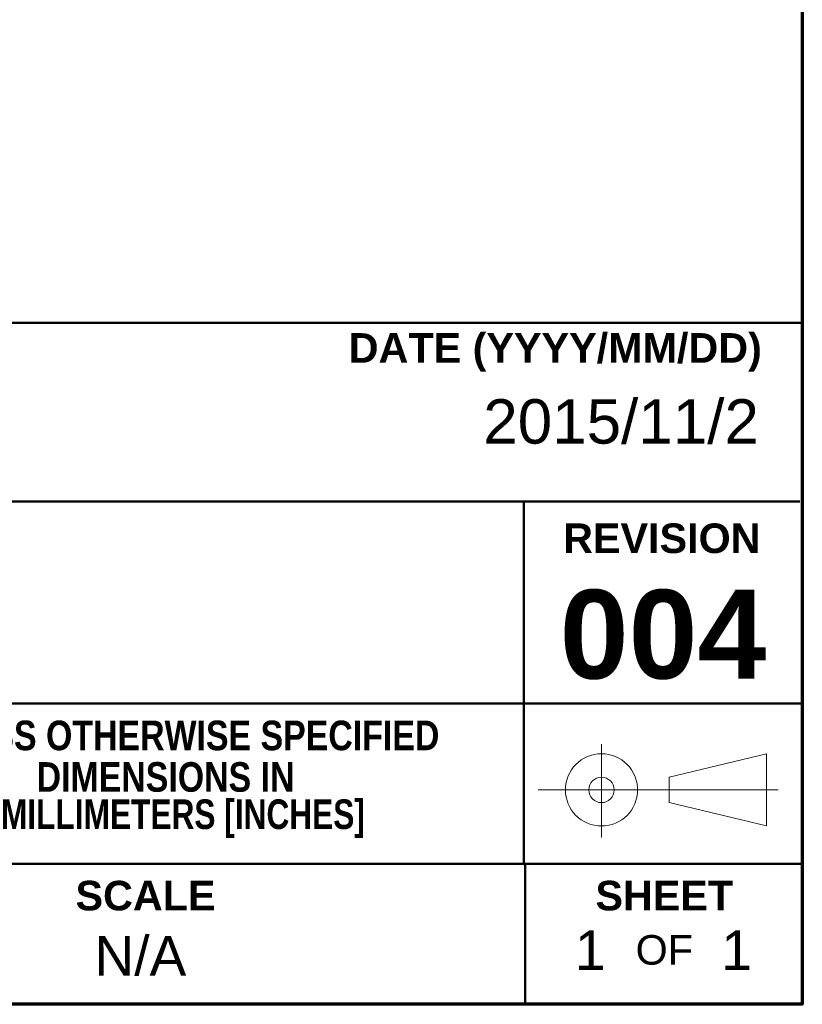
# Model space of a CAD drawing. Header units: inches. Extents: x 0.2 to 29.5, y 0.6 to 18.6.
# Tile 20 of 21: x 26.3 to 29.1, y 1.1 to 4.6. Entities that reach past the tile are written whole.
import ezdxf

# ---------------------------------------------------------------- set-up
doc = ezdxf.new("R2010")
doc.units = ezdxf.units.IN
doc.header["$LTSCALE"] = 1.75
doc.header["$MEASUREMENT"] = 0
doc.layers.add('Border (ANSI)', color=7, linetype='Continuous', lineweight=70)
doc.layers.add('Title (ANSI)', color=7, linetype='Continuous', lineweight=50)
doc.layers.add('FORMAT', color=5, linetype='Continuous', lineweight=25, true_color=0x0000ff)
doc.styles.add('Note Text (ANSI)', font='tahoma.ttf')
doc.styles.add('Text Style107', font='arialbd.ttf')
doc.styles.add('Text Style117', font='arialbd.ttf')
doc.styles.add('Text Style47', font='ARIALN.TTF')
doc.styles.add('Text Style50', font='arial.ttf')
doc.styles.add('Text Style55', font='arial.ttf')
doc.styles.add('Text Style59', font='arial.ttf')

# ---------------------------------------------------------------- blocks, each defined once
blk = doc.blocks.new('Borders Default Border')
at = {"layer": 'Border (ANSI)', "flags": 128}
blk.add_lwpolyline([(0.38, 0.62), (0.38, 10.38), (16.62, 10.38), (16.62, 0.62), (0.38, 0.62)], dxfattribs=at)
blk = doc.blocks.new('Title Blocks ICD TITLE BLOCK MM CUSTOMER')
at = {"layer": 'FORMAT', "color": 7, "linetype": 'Continuous', "lineweight": 5}
for p, q in [((10.854, 7.7199), (10.854, 7.5304)), ((10.991, 7.6528), (11.189, 7.7002)), ((11.189, 7.7002), (11.189, 7.5538)), ((10.991, 7.6528), (10.991, 7.6012)), ((11.2126, 7.627), (10.7256, 7.627)), ((10.991, 7.6012), (11.189, 7.5538))]:
    blk.add_line(p, q, dxfattribs=at)
for radius in [0.0732, 0.0258]:
    blk.add_circle((10.854, 7.627), radius, dxfattribs=at)
at = {"layer": 'Title (ANSI)'}
for p, q in [((3.2614, 8.5744), (11.2614, 8.5744)), ((11.2614, 8.5744), (11.2614, 7.4772)), ((3.2614, 8.212), (11.2564, 8.212)), ((10.6964, 8.2122), (10.6964, 7.4772)), ((7.2663, 7.8022), (11.2614, 7.8022)), ((9.2591, 7.4772), (11.2614, 7.4772)), ((10.6991, 7.4771), (10.6991, 7.1921)), ((11.2614, 7.1921), (3.2614, 7.1921))]:
    blk.add_line(p, q, dxfattribs=at)
at = {"layer": 'Title (ANSI)', "char_height": 0.06, "width": 0.838354, "style": 'Note Text (ANSI)'}
for s, insert, attachment_point in [('\\fArial|b1|i0;\\H0.0600;DATE (YYYY/MM/DD)', (11.1793, 8.5144), 6), ('\\fArial Narrow|b1|i0;\\H0.0600;DIMENSIONS IN', (9.9696, 7.6528), 5), ('\\fArial Narrow|b1|i0;\\H0.0600; MILLIMETERS [INCHES]', (9.9696, 7.5686), 5)]:
    blk.add_mtext(s, dxfattribs=dict(at, insert=insert, attachment_point=attachment_point))
at = {"layer": 'Title (ANSI)', "char_height": 0.06, "attachment_point": 5, "style": 'Note Text (ANSI)'}
for s, insert in [('\\fArial|b1|i0;\\H0.0600;REVISION', (10.9764, 8.137)), ('\\fArial Narrow|b1|i0;\\H0.0600;UNLESS OTHERWISE SPECIFIED', (9.9772, 7.737)), ('\\fArial|b1|i0;\\H0.0600;SCALE', (9.929, 7.4121)), ('\\fArial|b1|i0;\\H0.0600;SHEET', (10.9814, 7.4121)), ('\\fArial|b0|i0;\\H0.0600;OF', (10.9814, 7.3021))]:
    blk.add_mtext(s, dxfattribs=dict(at, insert=insert))
at = {"layer": 'Title (ANSI)'}
for tag, p, height, style in [('<TITLE_1>_001', (3.6822, 8.3375), 0.09, 'Text Style50'), ('DESIGNER_001', (8.7789, 8.3294), 0.09, 'Text Style50'), ('<DRAWN_DATE>_001', (10.6141, 8.3294), 0.09, 'Text Style50'), ('<PART_NUMBER>_001', (9.0343, 7.9293), 0.2, 'Text Style117'), ('Sheet_Size_001', (7.3651, 7.9055), 0.13, 'Text Style55'), ('<REVISION_NUMBER>_001', (10.7692, 7.8528), 0.18, 'Text Style107'), ('Number_of_sheets_001', (11.097, 7.2619), 0.08, 'Text Style59'), ('COPYRIGHT_YEAR_001', (4.6226, 7.2707), 0.07, 'Text Style47'), ('<SCALE>_001', (9.8254, 7.2503), 0.08, 'Text Style59'), ('Sheet_Number_001', (10.8001, 7.2619), 0.08, 'Text Style59')]:
    blk.add_attdef(tag, p, '', height=height, dxfattribs=dict(at, style=style))

msp = doc.modelspace()

# ---------------------------------------------------------------- block references
at = {"xscale": 1.75, "yscale": 1.75, "zscale": 1.75}
msp.add_blockref('Borders Default Border', (0, 0), dxfattribs=at)
ref = msp.add_blockref('Title Blocks ICD TITLE BLOCK MM CUSTOMER', (9.3776, -11.5011), dxfattribs=dict(xscale=1.75, yscale=1.75, zscale=1.75))
ref.add_attrib('Sheet_Number_001', '1', (28.2777, 1.2072), dxfattribs={"layer": 'Title (ANSI)', "height": 0.14, "style": 'Text Style59'})
ref.add_attrib('Number_of_sheets_001', '1', (28.7973, 1.2072), dxfattribs={"layer": 'Title (ANSI)', "height": 0.14, "style": 'Text Style59'})
ref.add_attrib('<REVISION_NUMBER>_001', '004', (28.2237, 2.2413), dxfattribs={"layer": 'Title (ANSI)', "height": 0.315, "style": 'Text Style107'})
ref.add_attrib('<DRAWN_DATE>_001', '2015/11/2', (27.9523, 3.0753), dxfattribs={"layer": 'Title (ANSI)', "height": 0.1575, "style": 'Text Style50'})
ref.add_attrib('<SCALE>_001', 'N/A', (26.5721, 1.1869), dxfattribs={"layer": 'Title (ANSI)', "height": 0.14, "style": 'Text Style59'})

doc.saveas('drawing.dxf')
